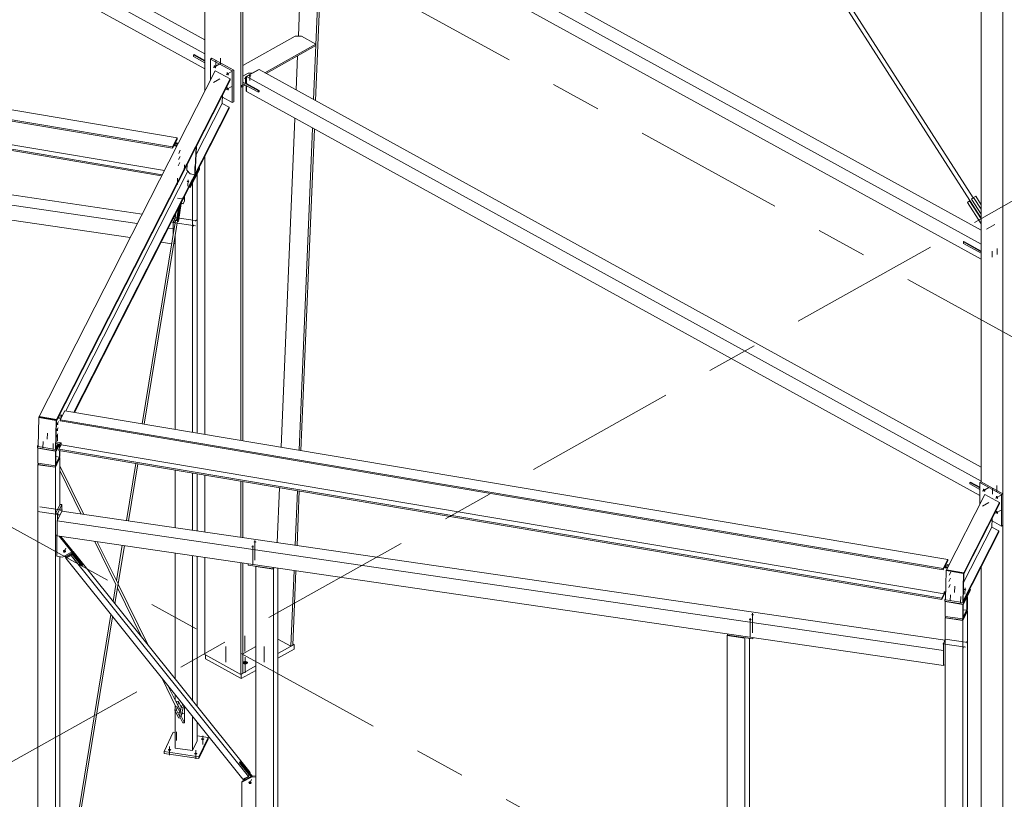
# Model space of a CAD drawing. Header units: millimetres. Extents: x -260 to 160, y -50 to 247.
# Tile 13 of 74: x -184 to -165, y 96 to 112. Entities that reach past the tile are written whole.
import ezdxf

# ---------------------------------------------------------------- set-up
doc = ezdxf.new("R2010")
doc.units = ezdxf.units.MM
for name, pattern in [('XKITLINE00', [0]), ('XKITLINE02', [4, 2, -2]), ('XKITLINE03', [6, 3, -1, 1, -1])]:
    doc.linetypes.add(name, pattern=pattern)
for name, color, linetype, lineweight in [('Element', 2, 'Continuous', 0), ('Spoina', 1, 'Continuous', 0), ('Śruba', 3, 'Continuous', 0)]:
    doc.layers.add(name, color=color, linetype=linetype, lineweight=lineweight)

msp = doc.modelspace()

# ---------------------------------------------------------------- hatches: boundary and pattern name
at = {"layer": 'Śruba'}
for points in [[(-180.22, 110.597), (-180.218, 110.591), (-180.217, 110.585), (-180.217, 110.58), (-180.217, 110.575), (-180.219, 110.571), (-180.221, 110.567), (-180.224, 110.565), (-180.228, 110.564), (-180.232, 110.564), (-180.236, 110.565), (-180.24, 110.567), (-180.245, 110.57), (-180.249, 110.574), (-180.253, 110.579), (-180.256, 110.584), (-180.259, 110.59), (-180.261, 110.595), (-180.262, 110.601), (-180.263, 110.606), (-180.262, 110.611), (-180.261, 110.616), (-180.258, 110.619), (-180.255, 110.621), (-180.252, 110.622), (-180.248, 110.623), (-180.244, 110.622), (-180.239, 110.62), (-180.235, 110.616), (-180.23, 110.612), (-180.227, 110.608), (-180.223, 110.602)], [(-179.967, 110.457), (-179.965, 110.451), (-179.964, 110.446), (-179.963, 110.44), (-179.964, 110.435), (-179.965, 110.431), (-179.967, 110.428), (-179.97, 110.425), (-179.974, 110.424), (-179.978, 110.424), (-179.982, 110.425), (-179.987, 110.427), (-179.991, 110.43), (-179.995, 110.434), (-179.999, 110.439), (-180.003, 110.444), (-180.005, 110.45), (-180.007, 110.456), (-180.009, 110.461), (-180.009, 110.467), (-180.008, 110.472), (-180.007, 110.476), (-180.005, 110.479), (-180.002, 110.482), (-179.998, 110.483), (-179.994, 110.483), (-179.99, 110.482), (-179.986, 110.48), (-179.981, 110.477), (-179.977, 110.473), (-179.973, 110.468), (-179.97, 110.463)], [(-179.64, 110.349), (-179.645, 110.35), (-179.649, 110.351), (-179.653, 110.353), (-179.656, 110.355), (-179.658, 110.357), (-179.66, 110.36), (-179.66, 110.363), (-179.66, 110.365), (-179.658, 110.368), (-179.656, 110.37), (-179.653, 110.372), (-179.649, 110.374), (-179.645, 110.375), (-179.64, 110.376), (-179.635, 110.376), (-179.63, 110.376), (-179.626, 110.375), (-179.621, 110.374), (-179.617, 110.372), (-179.614, 110.37), (-179.612, 110.368), (-179.611, 110.365), (-179.61, 110.363), (-179.611, 110.36), (-179.612, 110.357), (-179.614, 110.355), (-179.617, 110.353), (-179.621, 110.351), (-179.626, 110.35), (-179.63, 110.349), (-179.635, 110.349)], [(-179.55, 110.4), (-179.554, 110.4), (-179.559, 110.402), (-179.562, 110.403), (-179.565, 110.406), (-179.568, 110.408), (-179.569, 110.411), (-179.57, 110.413), (-179.569, 110.416), (-179.568, 110.419), (-179.565, 110.421), (-179.562, 110.423), (-179.559, 110.425), (-179.554, 110.426), (-179.55, 110.427), (-179.545, 110.427), (-179.54, 110.427), (-179.535, 110.426), (-179.531, 110.425), (-179.527, 110.423), (-179.524, 110.421), (-179.522, 110.419), (-179.52, 110.416), (-179.52, 110.413), (-179.52, 110.411), (-179.522, 110.408), (-179.524, 110.406), (-179.527, 110.403), (-179.531, 110.402), (-179.535, 110.4), (-179.54, 110.4), (-179.545, 110.399)], [(-179.967, 110.16), (-179.965, 110.154), (-179.964, 110.149), (-179.963, 110.143), (-179.964, 110.138), (-179.965, 110.134), (-179.967, 110.131), (-179.97, 110.128), (-179.974, 110.127), (-179.978, 110.127), (-179.982, 110.128), (-179.987, 110.13), (-179.991, 110.133), (-179.995, 110.137), (-179.999, 110.142), (-180.003, 110.147), (-180.005, 110.153), (-180.007, 110.159), (-180.009, 110.164), (-180.009, 110.17), (-180.008, 110.175), (-180.007, 110.179), (-180.005, 110.182), (-180.002, 110.185), (-179.998, 110.186), (-179.994, 110.186), (-179.99, 110.185), (-179.986, 110.183), (-179.981, 110.18), (-179.977, 110.176), (-179.973, 110.171), (-179.97, 110.166)], [(-180.776, 108.311), (-180.78, 108.311), (-180.785, 108.313), (-180.788, 108.315), (-180.791, 108.317), (-180.794, 108.319), (-180.795, 108.322), (-180.795, 108.324), (-180.795, 108.327), (-180.793, 108.329), (-180.791, 108.331), (-180.788, 108.333), (-180.784, 108.335), (-180.779, 108.336), (-180.775, 108.336), (-180.77, 108.336), (-180.765, 108.336), (-180.76, 108.335), (-180.756, 108.333), (-180.752, 108.332), (-180.749, 108.33), (-180.747, 108.327), (-180.746, 108.325), (-180.745, 108.322), (-180.746, 108.32), (-180.748, 108.317), (-180.75, 108.315), (-180.753, 108.313), (-180.757, 108.312), (-180.761, 108.311), (-180.766, 108.31), (-180.771, 108.31)], [(-180.878, 107.982), (-180.877, 107.987), (-180.876, 107.991), (-180.875, 107.995), (-180.874, 107.998), (-180.873, 108), (-180.871, 108.001), (-180.87, 108.001), (-180.869, 108.001), (-180.869, 107.999), (-180.868, 107.997), (-180.868, 107.994), (-180.867, 107.99), (-180.868, 107.985), (-180.868, 107.981), (-180.869, 107.976), (-180.869, 107.971), (-180.87, 107.967), (-180.872, 107.962), (-180.873, 107.959), (-180.874, 107.956), (-180.875, 107.954), (-180.876, 107.952), (-180.877, 107.952), (-180.878, 107.953), (-180.879, 107.954), (-180.88, 107.957), (-180.88, 107.96), (-180.88, 107.964), (-180.88, 107.968), (-180.88, 107.973), (-180.879, 107.977)], [(-180.618, 107.552), (-180.617, 107.557), (-180.616, 107.561), (-180.614, 107.564), (-180.613, 107.567), (-180.612, 107.569), (-180.611, 107.571), (-180.61, 107.571), (-180.609, 107.57), (-180.608, 107.569), (-180.607, 107.566), (-180.607, 107.563), (-180.607, 107.559), (-180.607, 107.555), (-180.607, 107.55), (-180.608, 107.546), (-180.609, 107.541), (-180.61, 107.536), (-180.611, 107.532), (-180.612, 107.528), (-180.613, 107.525), (-180.615, 107.523), (-180.616, 107.522), (-180.617, 107.522), (-180.618, 107.522), (-180.619, 107.524), (-180.619, 107.526), (-180.619, 107.529), (-180.62, 107.533), (-180.619, 107.538), (-180.619, 107.542), (-180.618, 107.547)], [(-180.663, 107.456), (-180.662, 107.461), (-180.661, 107.465), (-180.66, 107.468), (-180.659, 107.471), (-180.657, 107.474), (-180.656, 107.475), (-180.655, 107.475), (-180.654, 107.475), (-180.653, 107.473), (-180.653, 107.471), (-180.652, 107.467), (-180.652, 107.464), (-180.652, 107.459), (-180.653, 107.454), (-180.653, 107.45), (-180.654, 107.445), (-180.655, 107.44), (-180.656, 107.436), (-180.658, 107.432), (-180.659, 107.429), (-180.66, 107.427), (-180.661, 107.426), (-180.662, 107.426), (-180.663, 107.426), (-180.664, 107.428), (-180.665, 107.43), (-180.665, 107.433), (-180.665, 107.437), (-180.665, 107.442), (-180.665, 107.446), (-180.664, 107.451)], [(-183.345, 103.542), (-183.341, 103.538), (-183.338, 103.535), (-183.336, 103.531), (-183.335, 103.527), (-183.334, 103.522), (-183.335, 103.518), (-183.336, 103.514), (-183.338, 103.511), (-183.341, 103.508), (-183.345, 103.506), (-183.349, 103.505), (-183.354, 103.504), (-183.359, 103.504), (-183.363, 103.505), (-183.368, 103.507), (-183.372, 103.51), (-183.376, 103.513), (-183.379, 103.517), (-183.381, 103.521), (-183.382, 103.525), (-183.383, 103.529), (-183.382, 103.533), (-183.381, 103.537), (-183.378, 103.54), (-183.375, 103.543), (-183.372, 103.545), (-183.368, 103.547), (-183.363, 103.547), (-183.358, 103.547), (-183.354, 103.546), (-183.349, 103.544)], [(-183.355, 103.298), (-183.352, 103.295), (-183.349, 103.292), (-183.347, 103.288), (-183.345, 103.283), (-183.345, 103.279), (-183.345, 103.275), (-183.347, 103.271), (-183.349, 103.268), (-183.352, 103.265), (-183.356, 103.263), (-183.36, 103.261), (-183.364, 103.261), (-183.369, 103.261), (-183.374, 103.262), (-183.378, 103.264), (-183.383, 103.267), (-183.386, 103.27), (-183.389, 103.273), (-183.391, 103.277), (-183.393, 103.282), (-183.393, 103.286), (-183.393, 103.29), (-183.391, 103.294), (-183.389, 103.297), (-183.386, 103.3), (-183.382, 103.302), (-183.378, 103.304), (-183.374, 103.304), (-183.369, 103.304), (-183.364, 103.303), (-183.36, 103.301)], [(-183.35, 103.42), (-183.347, 103.417), (-183.344, 103.413), (-183.341, 103.409), (-183.34, 103.405), (-183.34, 103.401), (-183.34, 103.397), (-183.341, 103.393), (-183.344, 103.389), (-183.347, 103.387), (-183.35, 103.384), (-183.355, 103.383), (-183.359, 103.382), (-183.364, 103.383), (-183.369, 103.384), (-183.373, 103.386), (-183.377, 103.388), (-183.381, 103.391), (-183.384, 103.395), (-183.386, 103.399), (-183.387, 103.403), (-183.388, 103.407), (-183.387, 103.412), (-183.386, 103.415), (-183.384, 103.419), (-183.381, 103.422), (-183.377, 103.424), (-183.373, 103.425), (-183.368, 103.426), (-183.364, 103.425), (-183.359, 103.424), (-183.354, 103.423)], [(-165.002, 102.215), (-165, 102.209), (-164.999, 102.204), (-164.999, 102.198), (-164.999, 102.193), (-165.001, 102.189), (-165.003, 102.186), (-165.006, 102.183), (-165.009, 102.182), (-165.013, 102.182), (-165.018, 102.183), (-165.022, 102.185), (-165.027, 102.188), (-165.031, 102.192), (-165.035, 102.197), (-165.038, 102.202), (-165.041, 102.208), (-165.043, 102.214), (-165.044, 102.219), (-165.044, 102.225), (-165.044, 102.23), (-165.042, 102.234), (-165.04, 102.237), (-165.037, 102.239), (-165.034, 102.241), (-165.03, 102.241), (-165.025, 102.24), (-165.021, 102.238), (-165.016, 102.235), (-165.012, 102.231), (-165.008, 102.226), (-165.005, 102.221)], [(-164.749, 102.075), (-164.747, 102.07), (-164.745, 102.064), (-164.745, 102.058), (-164.746, 102.054), (-164.747, 102.049), (-164.749, 102.046), (-164.752, 102.044), (-164.756, 102.042), (-164.76, 102.042), (-164.764, 102.043), (-164.768, 102.045), (-164.773, 102.048), (-164.777, 102.052), (-164.781, 102.057), (-164.784, 102.062), (-164.787, 102.068), (-164.789, 102.074), (-164.79, 102.08), (-164.791, 102.085), (-164.79, 102.09), (-164.789, 102.094), (-164.786, 102.097), (-164.784, 102.1), (-164.78, 102.101), (-164.776, 102.101), (-164.772, 102.1), (-164.767, 102.098), (-164.763, 102.095), (-164.759, 102.091), (-164.755, 102.086), (-164.751, 102.081)], [(-183.339, 101.734), (-183.338, 101.739), (-183.336, 101.743), (-183.335, 101.747), (-183.334, 101.75), (-183.333, 101.752), (-183.332, 101.753), (-183.331, 101.753), (-183.33, 101.753), (-183.329, 101.751), (-183.328, 101.749), (-183.328, 101.746), (-183.328, 101.742), (-183.328, 101.738), (-183.328, 101.733), (-183.329, 101.728), (-183.33, 101.723), (-183.331, 101.719), (-183.332, 101.714), (-183.333, 101.711), (-183.334, 101.708), (-183.335, 101.706), (-183.337, 101.704), (-183.338, 101.704), (-183.339, 101.705), (-183.339, 101.706), (-183.34, 101.709), (-183.34, 101.712), (-183.34, 101.716), (-183.34, 101.72), (-183.34, 101.725), (-183.339, 101.73)], [(-183.293, 101.83), (-183.292, 101.835), (-183.291, 101.839), (-183.29, 101.843), (-183.289, 101.846), (-183.287, 101.848), (-183.286, 101.849), (-183.285, 101.849), (-183.284, 101.849), (-183.283, 101.847), (-183.283, 101.845), (-183.282, 101.842), (-183.282, 101.838), (-183.282, 101.833), (-183.283, 101.829), (-183.283, 101.824), (-183.284, 101.819), (-183.285, 101.815), (-183.286, 101.81), (-183.288, 101.807), (-183.289, 101.804), (-183.29, 101.802), (-183.291, 101.8), (-183.292, 101.8), (-183.293, 101.801), (-183.294, 101.802), (-183.295, 101.805), (-183.295, 101.808), (-183.295, 101.812), (-183.295, 101.816), (-183.295, 101.821), (-183.294, 101.825)], [(-164.749, 101.778), (-164.747, 101.773), (-164.745, 101.767), (-164.745, 101.761), (-164.746, 101.757), (-164.747, 101.752), (-164.749, 101.749), (-164.752, 101.747), (-164.756, 101.745), (-164.76, 101.745), (-164.764, 101.746), (-164.768, 101.748), (-164.773, 101.751), (-164.777, 101.755), (-164.781, 101.76), (-164.784, 101.765), (-164.787, 101.771), (-164.789, 101.777), (-164.79, 101.783), (-164.791, 101.788), (-164.79, 101.793), (-164.789, 101.797), (-164.786, 101.8), (-164.784, 101.803), (-164.78, 101.804), (-164.776, 101.804), (-164.772, 101.803), (-164.767, 101.801), (-164.763, 101.798), (-164.759, 101.794), (-164.755, 101.789), (-164.751, 101.784)], [(-179.496, 101.079), (-179.501, 101.08), (-179.505, 101.081), (-179.509, 101.083), (-179.512, 101.085), (-179.514, 101.087), (-179.516, 101.09), (-179.516, 101.092), (-179.516, 101.095), (-179.514, 101.098), (-179.512, 101.1), (-179.509, 101.102), (-179.505, 101.104), (-179.501, 101.105), (-179.496, 101.106), (-179.491, 101.106), (-179.486, 101.106), (-179.482, 101.105), (-179.477, 101.104), (-179.474, 101.102), (-179.47, 101.1), (-179.468, 101.098), (-179.467, 101.095), (-179.466, 101.092), (-179.467, 101.09), (-179.468, 101.087), (-179.47, 101.085), (-179.474, 101.083), (-179.477, 101.081), (-179.482, 101.08), (-179.486, 101.079), (-179.491, 101.079)], [(-179.451, 101.175), (-179.455, 101.176), (-179.46, 101.177), (-179.463, 101.179), (-179.467, 101.181), (-179.469, 101.183), (-179.47, 101.186), (-179.471, 101.188), (-179.47, 101.191), (-179.469, 101.194), (-179.467, 101.196), (-179.463, 101.198), (-179.46, 101.2), (-179.455, 101.201), (-179.451, 101.202), (-179.446, 101.202), (-179.441, 101.202), (-179.436, 101.201), (-179.432, 101.2), (-179.428, 101.198), (-179.425, 101.196), (-179.423, 101.194), (-179.421, 101.191), (-179.421, 101.188), (-179.421, 101.186), (-179.423, 101.183), (-179.425, 101.181), (-179.428, 101.179), (-179.432, 101.177), (-179.436, 101.176), (-179.441, 101.175), (-179.446, 101.174)], [(-183.198, 101.027), (-183.193, 101.023), (-183.189, 101.019), (-183.186, 101.014), (-183.184, 101.008), (-183.184, 101.003), (-183.184, 100.998), (-183.186, 100.993), (-183.188, 100.989), (-183.192, 100.985), (-183.197, 100.982), (-183.202, 100.981), (-183.208, 100.98), (-183.214, 100.98), (-183.22, 100.981), (-183.226, 100.983), (-183.231, 100.987), (-183.236, 100.991), (-183.24, 100.995), (-183.243, 101), (-183.245, 101.005), (-183.246, 101.011), (-183.245, 101.016), (-183.244, 101.021), (-183.241, 101.025), (-183.237, 101.028), (-183.233, 101.031), (-183.227, 101.033), (-183.222, 101.034), (-183.216, 101.034), (-183.209, 101.032), (-183.204, 101.03)], [(-165.407, 100.233), (-165.411, 100.234), (-165.415, 100.235), (-165.419, 100.237), (-165.422, 100.239), (-165.424, 100.242), (-165.426, 100.244), (-165.426, 100.247), (-165.425, 100.249), (-165.424, 100.252), (-165.422, 100.254), (-165.418, 100.256), (-165.415, 100.257), (-165.41, 100.258), (-165.405, 100.259), (-165.401, 100.259), (-165.396, 100.258), (-165.391, 100.257), (-165.387, 100.256), (-165.383, 100.254), (-165.38, 100.252), (-165.378, 100.25), (-165.376, 100.247), (-165.376, 100.245), (-165.377, 100.242), (-165.378, 100.24), (-165.381, 100.237), (-165.384, 100.236), (-165.388, 100.234), (-165.392, 100.233), (-165.397, 100.233), (-165.402, 100.233)], [(-169.607, 99.735), (-169.612, 99.736), (-169.616, 99.737), (-169.62, 99.739), (-169.623, 99.741), (-169.626, 99.743), (-169.627, 99.746), (-169.628, 99.749), (-169.627, 99.751), (-169.626, 99.754), (-169.623, 99.756), (-169.62, 99.759), (-169.616, 99.76), (-169.612, 99.762), (-169.607, 99.762), (-169.603, 99.763), (-169.598, 99.762), (-169.593, 99.762), (-169.589, 99.76), (-169.585, 99.759), (-169.582, 99.756), (-169.579, 99.754), (-169.578, 99.751), (-169.578, 99.749), (-169.578, 99.746), (-169.579, 99.743), (-169.582, 99.741), (-169.585, 99.739), (-169.589, 99.737), (-169.593, 99.736), (-169.598, 99.735), (-169.603, 99.735)], [(-169.653, 99.639), (-169.658, 99.64), (-169.662, 99.641), (-169.666, 99.643), (-169.669, 99.645), (-169.671, 99.647), (-169.673, 99.65), (-169.673, 99.653), (-169.673, 99.655), (-169.671, 99.658), (-169.669, 99.66), (-169.666, 99.663), (-169.662, 99.664), (-169.658, 99.666), (-169.653, 99.666), (-169.648, 99.667), (-169.643, 99.666), (-169.638, 99.666), (-169.634, 99.664), (-169.63, 99.663), (-169.627, 99.66), (-169.625, 99.658), (-169.623, 99.655), (-169.623, 99.653), (-169.623, 99.65), (-169.625, 99.647), (-169.627, 99.645), (-169.63, 99.643), (-169.634, 99.641), (-169.638, 99.64), (-169.643, 99.639), (-169.648, 99.639)], [(-165.381, 99.21), (-165.38, 99.215), (-165.379, 99.219), (-165.377, 99.223), (-165.376, 99.226), (-165.375, 99.228), (-165.374, 99.229), (-165.373, 99.23), (-165.372, 99.229), (-165.371, 99.227), (-165.37, 99.225), (-165.37, 99.222), (-165.37, 99.218), (-165.37, 99.214), (-165.37, 99.209), (-165.371, 99.204), (-165.372, 99.199), (-165.373, 99.195), (-165.374, 99.19), (-165.375, 99.187), (-165.376, 99.184), (-165.378, 99.182), (-165.379, 99.18), (-165.38, 99.18), (-165.381, 99.181), (-165.382, 99.182), (-165.382, 99.185), (-165.382, 99.188), (-165.383, 99.192), (-165.382, 99.196), (-165.382, 99.201), (-165.381, 99.206)], [(-165.426, 99.114), (-165.425, 99.119), (-165.424, 99.123), (-165.423, 99.127), (-165.422, 99.13), (-165.42, 99.132), (-165.419, 99.133), (-165.418, 99.134), (-165.417, 99.133), (-165.416, 99.131), (-165.416, 99.129), (-165.415, 99.126), (-165.415, 99.122), (-165.415, 99.118), (-165.416, 99.113), (-165.416, 99.108), (-165.417, 99.103), (-165.418, 99.099), (-165.419, 99.094), (-165.421, 99.091), (-165.422, 99.088), (-165.423, 99.086), (-165.424, 99.084), (-165.425, 99.084), (-165.426, 99.085), (-165.427, 99.086), (-165.428, 99.089), (-165.428, 99.092), (-165.428, 99.096), (-165.428, 99.1), (-165.427, 99.105), (-165.427, 99.11)], [(-179.652, 98.769), (-179.663, 98.77), (-179.673, 98.773), (-179.681, 98.777), (-179.689, 98.782), (-179.694, 98.788), (-179.697, 98.794), (-179.698, 98.8), (-179.697, 98.806), (-179.694, 98.812), (-179.689, 98.817), (-179.681, 98.822), (-179.673, 98.826), (-179.663, 98.829), (-179.652, 98.831), (-179.641, 98.831), (-179.63, 98.831), (-179.619, 98.829), (-179.609, 98.826), (-179.601, 98.822), (-179.594, 98.817), (-179.588, 98.812), (-179.585, 98.806), (-179.584, 98.8), (-179.585, 98.794), (-179.588, 98.788), (-179.594, 98.782), (-179.601, 98.777), (-179.609, 98.773), (-179.619, 98.77), (-179.63, 98.769), (-179.641, 98.768)], [(-180.878, 97.803), (-180.877, 97.807), (-180.876, 97.812), (-180.875, 97.815), (-180.874, 97.818), (-180.872, 97.82), (-180.871, 97.822), (-180.87, 97.822), (-180.869, 97.821), (-180.868, 97.82), (-180.868, 97.817), (-180.868, 97.814), (-180.867, 97.81), (-180.868, 97.806), (-180.868, 97.801), (-180.869, 97.796), (-180.869, 97.792), (-180.87, 97.787), (-180.871, 97.783), (-180.873, 97.779), (-180.874, 97.776), (-180.875, 97.774), (-180.876, 97.773), (-180.877, 97.772), (-180.878, 97.773), (-180.879, 97.775), (-180.88, 97.777), (-180.88, 97.78), (-180.88, 97.784), (-180.88, 97.788), (-180.88, 97.793), (-180.879, 97.798)], [(-180.488, 97.27), (-180.494, 97.271), (-180.499, 97.272), (-180.504, 97.275), (-180.508, 97.277), (-180.511, 97.28), (-180.513, 97.284), (-180.513, 97.287), (-180.513, 97.291), (-180.511, 97.294), (-180.508, 97.297), (-180.504, 97.3), (-180.499, 97.302), (-180.494, 97.304), (-180.488, 97.305), (-180.481, 97.305), (-180.475, 97.305), (-180.469, 97.304), (-180.463, 97.302), (-180.459, 97.3), (-180.455, 97.297), (-180.452, 97.294), (-180.45, 97.291), (-180.449, 97.287), (-180.45, 97.284), (-180.452, 97.28), (-180.455, 97.277), (-180.459, 97.275), (-180.463, 97.272), (-180.469, 97.271), (-180.475, 97.27), (-180.481, 97.269)], [(-181.142, 97.058), (-181.148, 97.059), (-181.154, 97.06), (-181.158, 97.062), (-181.162, 97.065), (-181.165, 97.068), (-181.167, 97.072), (-181.168, 97.075), (-181.167, 97.079), (-181.165, 97.082), (-181.162, 97.085), (-181.158, 97.088), (-181.154, 97.09), (-181.148, 97.092), (-181.142, 97.093), (-181.136, 97.093), (-181.129, 97.093), (-181.123, 97.092), (-181.118, 97.09), (-181.113, 97.088), (-181.109, 97.085), (-181.106, 97.082), (-181.104, 97.079), (-181.104, 97.075), (-181.104, 97.072), (-181.106, 97.068), (-181.109, 97.065), (-181.113, 97.062), (-181.118, 97.06), (-181.123, 97.059), (-181.129, 97.058), (-181.136, 97.057)], [(-180.624, 96.982), (-180.63, 96.983), (-180.635, 96.984), (-180.64, 96.987), (-180.644, 96.989), (-180.647, 96.992), (-180.649, 96.996), (-180.65, 96.999), (-180.649, 97.003), (-180.647, 97.006), (-180.644, 97.009), (-180.64, 97.012), (-180.635, 97.014), (-180.63, 97.016), (-180.624, 97.017), (-180.618, 97.017), (-180.611, 97.017), (-180.605, 97.016), (-180.6, 97.014), (-180.595, 97.012), (-180.591, 97.009), (-180.588, 97.006), (-180.586, 97.003), (-180.585, 96.999), (-180.586, 96.996), (-180.588, 96.992), (-180.591, 96.989), (-180.595, 96.987), (-180.6, 96.984), (-180.605, 96.983), (-180.611, 96.982), (-180.618, 96.981)], [(-179.528, 96.446), (-179.523, 96.443), (-179.519, 96.438), (-179.516, 96.433), (-179.514, 96.428), (-179.513, 96.422), (-179.514, 96.417), (-179.515, 96.412), (-179.518, 96.408), (-179.522, 96.405), (-179.526, 96.402), (-179.531, 96.4), (-179.537, 96.399), (-179.543, 96.399), (-179.549, 96.401), (-179.555, 96.403), (-179.561, 96.406), (-179.566, 96.41), (-179.57, 96.414), (-179.573, 96.419), (-179.574, 96.425), (-179.575, 96.43), (-179.575, 96.435), (-179.573, 96.44), (-179.57, 96.444), (-179.567, 96.448), (-179.562, 96.451), (-179.557, 96.453), (-179.551, 96.453), (-179.545, 96.453), (-179.539, 96.452), (-179.533, 96.45)]]:
    msp.add_hatch(color=256, dxfattribs=at).paths.add_polyline_path(points, flags=17)

# ---------------------------------------------------------------- linework, layer by layer
at = {"layer": 'Element', "linetype": 'XKITLINE00', "lineweight": 0}
for p, q in [((-165.08, 107.594), (-179.687, 130.4)), ((-165.238, 107.999), (-179.418, 130.138)), ((-180.438, 110.111), (-180.438, 128.981)), ((-179.728, 103.199), (-179.728, 128.59)), ((-179.687, 103.192), (-179.687, 128.613)), ((-165.08, 102.381), (-165.08, 122.677)), ((-164.649, 122.439), (-164.649, 90.234)), ((-194.977, 118.856), (-180.438, 110.849)), ((-194.726, 118.997), (-180.438, 111.128)), ((-194.977, 118.559), (-180.438, 110.552)), ((-165.08, 107.358), (-179.365, 115.226)), ((-179.617, 115.085), (-165.08, 107.079)), ((-165.08, 106.782), (-179.617, 114.788)), ((-178.588, 111.198), (-178.465, 114.153)), ((-178.287, 109.944), (-178.12, 113.963)), ((-178.249, 109.923), (-178.082, 113.942)), ((-180.984, 109.186), (-198.446, 112.131)), ((-181.076, 108.981), (-198.538, 111.925)), ((-181.075, 109.007), (-198.537, 111.951)), ((-181.237, 108.542), (-198.519, 111.456)), ((-181.293, 108.433), (-198.563, 111.345)), ((-198.562, 111.371), (-181.28, 108.457)), ((-179.687, 110.616), (-178.65, 111.198)), ((-179.254, 110.476), (-178.243, 111.043)), ((-178.65, 111.198), (-178.524, 111.198)), ((-178.524, 111.198), (-178.243, 111.043)), ((-178.243, 111.013), (-178.243, 111.043)), ((-180.664, 110.826), (-180.652, 110.833)), ((-180.652, 110.833), (-180.438, 110.715)), ((-179.227, 110.461), (-178.243, 111.013)), ((-180.664, 110.796), (-180.664, 110.826)), ((-180.664, 110.826), (-180.438, 110.701)), ((-180.438, 110.672), (-180.664, 110.796)), ((-180.298, 110.763), (-180.329, 110.746)), ((-180.329, 110.746), (-179.897, 110.509)), ((-180.329, 110.326), (-180.329, 110.746)), ((-179.867, 110.525), (-180.298, 110.763)), ((-178.632, 110.134), (-178.604, 110.811)), ((-180.232, 110.515), (-183.718, 103.671)), ((-179.939, 110.354), (-180.232, 110.515)), ((-179.867, 110.525), (-179.897, 110.509)), ((-179.897, 110.509), (-179.897, 109.884)), ((-179.867, 109.901), (-179.867, 110.525)), ((-179.687, 110.404), (-179.578, 110.465)), ((-179.622, 110.399), (-179.38, 110.534)), ((-179.617, 110.397), (-179.365, 110.538)), ((-179.578, 110.465), (-179.504, 110.465)), ((-179.38, 110.534), (-179.376, 110.532)), ((-179.365, 110.538), (-165.08, 102.67)), ((-183.374, 103.587), (-179.94, 110.329)), ((-179.939, 110.354), (-183.373, 103.612)), ((-179.94, 110.329), (-179.939, 110.354)), ((-179.71, 110.22), (-179.665, 110.246)), ((-179.687, 110.288), (-179.376, 110.116)), ((-179.376, 110.087), (-179.687, 110.258)), ((-179.622, 110.399), (-179.622, 110.271)), ((-179.622, 110.399), (-179.617, 110.396)), ((-179.622, 110.271), (-179.617, 110.269)), ((-179.617, 110.263), (-179.617, 110.397)), ((-165.08, 102.391), (-179.617, 110.397)), ((-179.363, 110.123), (-179.617, 110.263)), ((-198.503, 110.14), (-181.677, 107.679)), ((-179.71, 110.191), (-179.638, 110.231)), ((-179.71, 110.191), (-179.71, 110.22)), ((-179.622, 110.222), (-179.622, 110.114)), ((-179.622, 110.114), (-179.617, 110.111)), ((-179.617, 110.1), (-179.617, 110.219)), ((-179.617, 110.1), (-165.11, 102.11)), ((-179.376, 110.116), (-179.363, 110.123)), ((-179.376, 110.087), (-179.376, 110.116)), ((-179.363, 110.094), (-179.376, 110.087)), ((-179.363, 110.094), (-179.363, 110.123)), ((-198.594, 109.948), (-181.774, 107.488)), ((-180.613, 108.846), (-180.092, 109.868)), ((-180.088, 110.038), (-180.092, 109.868)), ((-180.092, 109.868), (-179.954, 109.792)), ((-180.089, 109.99), (-179.897, 109.884)), ((-179.897, 109.884), (-179.867, 109.901)), ((-183.028, 103.756), (-179.954, 109.792)), ((-183.017, 103.754), (-179.955, 109.767)), ((-179.955, 109.767), (-179.954, 109.792)), ((-198.594, 109.651), (-181.915, 107.212)), ((-178.926, 103.064), (-178.655, 109.57)), ((-178.575, 103.005), (-178.31, 109.38)), ((-178.536, 102.998), (-178.272, 109.359)), ((-180.984, 109.186), (-181.075, 109.007)), ((-181.028, 109.076), (-180.985, 109.161)), ((-181.004, 109.071), (-180.995, 109.089)), ((-180.995, 109.089), (-180.962, 109.083)), ((-180.985, 109.161), (-180.984, 109.186)), ((-181.033, 109.066), (-181.076, 108.981)), ((-181.076, 108.981), (-181.075, 109.007)), ((-181.035, 109.025), (-181.033, 109.066)), ((-181.035, 109.025), (-181.03, 109.035)), ((-181.035, 109.025), (-180.995, 109.018)), ((-181.03, 109.035), (-181.028, 109.076)), ((-180.99, 109.028), (-181.03, 109.035)), ((-181.004, 109.071), (-181.006, 109.031)), ((-180.971, 109.065), (-181.004, 109.071)), ((-180.611, 109.007), (-180.634, 108.457)), ((-180.606, 109.018), (-180.629, 108.468)), ((-180.613, 109.007), (-180.611, 109.007)), ((-180.611, 109.007), (-180.606, 109.018)), ((-180.608, 109.018), (-180.606, 109.018)), ((-180.438, 103.319), (-180.438, 108.819)), ((-183.191, 103.783), (-180.776, 108.525)), ((-180.795, 108.545), (-180.79, 108.661)), ((-180.728, 108.473), (-180.795, 108.545)), ((-180.727, 108.205), (-180.545, 108.561)), ((-180.725, 108.241), (-180.543, 108.598)), ((-180.543, 108.598), (-180.55, 108.599)), ((-180.545, 108.561), (-180.543, 108.598)), ((-180.634, 108.457), (-180.728, 108.473)), ((-180.681, 108.294), (-180.59, 108.472)), ((-180.634, 108.457), (-180.629, 108.468)), ((-180.59, 108.472), (-180.59, 108.472)), ((-180.59, 103.345), (-180.59, 108.472)), ((-180.749, 108.208), (-180.727, 108.205)), ((-180.732, 108.242), (-180.725, 108.241)), ((-180.727, 108.205), (-180.725, 108.241)), ((-180.681, 108.294), (-180.681, 108.294)), ((-180.681, 103.36), (-180.681, 108.294)), ((-180.87, 107.879), (-180.841, 107.939)), ((-180.841, 107.939), (-180.841, 108.027)), ((-165.351, 107.908), (-165.31, 107.942)), ((-165.08, 107.485), (-165.351, 107.908)), ((-165.31, 107.942), (-165.305, 107.945)), ((-165.31, 107.942), (-165.08, 107.583)), ((-165.27, 107.974), (-165.229, 108.007)), ((-165.08, 107.677), (-165.27, 107.974)), ((-165.188, 108.03), (-165.229, 108.007)), ((-165.229, 108.007), (-165.08, 107.775)), ((-165.08, 107.861), (-165.188, 108.03)), ((-181.636, 103.521), (-180.925, 107.858)), ((-180.959, 107.796), (-180.999, 107.553)), ((-180.936, 107.84), (-180.985, 107.545)), ((-180.924, 107.856), (-180.976, 107.54)), ((-180.905, 107.884), (-180.962, 107.532)), ((-180.927, 107.859), (-180.925, 107.858)), ((-180.925, 107.857), (-180.924, 107.856)), ((-180.925, 107.857), (-180.924, 107.856)), ((-180.912, 107.888), (-180.905, 107.884)), ((-180.906, 107.899), (-180.87, 107.879)), ((-180.905, 107.884), (-180.87, 107.879)), ((-181.677, 103.528), (-181.018, 107.55)), ((-181.064, 107.589), (-181.033, 107.585)), ((-181.063, 107.522), (-181.027, 107.598)), ((-181.063, 107.276), (-181.063, 107.522)), ((-181.063, 107.522), (-181.028, 107.517)), ((-181.011, 107.694), (-181.033, 107.558)), ((-181.033, 107.558), (-180.999, 107.553)), ((-181.033, 107.558), (-181.019, 107.55)), ((-181.028, 107.517), (-181.027, 107.521)), ((-181.027, 107.598), (-181.027, 107.663)), ((-181.027, 107.498), (-181.027, 107.554)), ((-180.985, 107.545), (-181.019, 107.55)), ((-180.999, 107.553), (-180.985, 107.545)), ((-180.962, 107.532), (-180.978, 107.535)), ((-180.976, 107.54), (-180.977, 107.54)), ((-180.962, 107.532), (-180.976, 107.54)), ((-181.161, 107.398), (-181.065, 107.384)), ((-181.065, 107.384), (-181.063, 107.388)), ((-181.065, 107.265), (-181.065, 107.384)), ((-181.028, 107.487), (-181.028, 107.517)), ((-181.028, 107.092), (-181.028, 107.228)), ((-181.027, 103.418), (-181.027, 107.239)), ((-165.433, 107.126), (-165.421, 107.133)), ((-165.421, 107.133), (-165.08, 106.945)), ((-181.302, 107.122), (-181.093, 107.091)), ((-181.05, 107.095), (-181.028, 107.092)), ((-181.028, 107.092), (-181.027, 107.096)), ((-165.433, 107.096), (-165.433, 107.126)), ((-165.433, 107.126), (-165.08, 106.931)), ((-165.08, 106.901), (-165.433, 107.096)), ((-183.725, 103.653), (-183.738, 103.077)), ((-183.719, 103.664), (-183.725, 103.653)), ((-183.725, 103.653), (-183.38, 103.595)), ((-183.719, 103.664), (-183.374, 103.607)), ((-183.718, 103.664), (-183.718, 103.671)), ((-183.718, 103.671), (-183.373, 103.612)), ((-183.347, 103.64), (-183.288, 103.63)), ((-183.342, 103.65), (-183.283, 103.64)), ((-183.322, 103.688), (-183.277, 103.68)), ((-183.313, 103.706), (-183.268, 103.698)), ((-183.3, 103.608), (-183.209, 103.786)), ((-183.278, 103.651), (-183.277, 103.68)), ((-183.268, 103.698), (-183.277, 103.68)), ((-183.269, 103.669), (-183.268, 103.698)), ((-165.741, 100.839), (-183.209, 103.786)), ((-183.393, 103.02), (-183.38, 103.595)), ((-183.374, 103.607), (-183.387, 103.031)), ((-183.38, 103.595), (-183.374, 103.607)), ((-183.374, 103.587), (-183.375, 103.587)), ((-183.373, 103.612), (-183.374, 103.587)), ((-183.301, 103.583), (-183.3, 103.608)), ((-165.833, 100.636), (-183.301, 103.583)), ((-165.832, 100.661), (-183.3, 103.608)), ((-183.751, 103.051), (-183.75, 103.082)), ((-183.751, 103.051), (-183.378, 102.988)), ((-183.75, 103.082), (-183.737, 103.106)), ((-183.75, 103.082), (-183.738, 103.08)), ((-183.737, 103.049), (-183.74, 103.044)), ((-183.74, 103.044), (-183.395, 102.985)), ((-183.74, 102.746), (-183.74, 103.044)), ((-183.738, 103.077), (-183.393, 103.02)), ((-183.389, 103.025), (-183.335, 103.131)), ((-183.387, 103.052), (-183.346, 103.133)), ((-183.385, 103.14), (-183.301, 103.126)), ((-183.28, 103.152), (-183.384, 103.169)), ((-183.378, 102.988), (-183.308, 103.127)), ((-183.377, 103.019), (-183.321, 103.129)), ((-183.325, 103.026), (-183.282, 103.11)), ((-183.313, 103.05), (-183.313, 103.117)), ((-183.304, 103.068), (-183.304, 103.126)), ((-183.301, 103.126), (-183.3, 103.155)), ((-183.301, 103.126), (-183.292, 103.143)), ((-183.292, 103.143), (-183.291, 103.154)), ((-183.282, 103.11), (-183.28, 103.152)), ((-165.815, 100.163), (-183.282, 103.11)), ((-183.4, 102.671), (-183.312, 102.855)), ((-183.392, 102.991), (-183.395, 102.985)), ((-183.395, 102.985), (-183.395, 102.696)), ((-183.304, 102.858), (-183.395, 102.666)), ((-183.393, 103.02), (-183.387, 103.031)), ((-183.392, 103.021), (-183.377, 103.019)), ((-183.389, 103.025), (-183.39, 103.025)), ((-183.388, 103.029), (-183.389, 103.025)), ((-183.386, 102.715), (-183.386, 102.989)), ((-183.386, 102.879), (-183.313, 102.868)), ((-183.386, 102.73), (-183.32, 102.869)), ((-183.378, 102.988), (-183.377, 103.019)), ((-183.326, 103), (-183.325, 103.026)), ((-165.859, 100.053), (-183.326, 103)), ((-165.857, 100.079), (-183.325, 103.026)), ((-183.313, 102.868), (-183.313, 102.998)), ((-183.313, 102.868), (-183.304, 102.887)), ((-183.312, 102.855), (-183.312, 102.869)), ((-183.312, 102.859), (-183.304, 102.858)), ((-183.304, 102.887), (-183.304, 102.996)), ((-183.304, 101.93), (-183.304, 102.858)), ((-183.74, 102.746), (-183.395, 102.696)), ((-183.731, 102.735), (-183.74, 102.716)), ((-183.74, 102.716), (-183.395, 102.666)), ((-183.74, 91.394), (-183.74, 102.716)), ((-183.731, 102.745), (-183.731, 102.719)), ((-183.731, 102.719), (-183.4, 102.671)), ((-183.4, 102.671), (-183.4, 102.696)), ((-183.395, 102.696), (-183.386, 102.715)), ((-183.395, 102.666), (-183.395, 91.344)), ((-182.832, 101.735), (-183.304, 102.696)), ((-181.991, 101.612), (-181.806, 102.744)), ((-181.95, 101.606), (-181.765, 102.737)), ((-182.883, 101.742), (-183.304, 102.6)), ((-181.027, 101.471), (-181.027, 102.612)), ((-180.681, 101.42), (-180.681, 102.554)), ((-180.59, 101.407), (-180.59, 102.539)), ((-180.438, 101.385), (-180.438, 102.513)), ((-179.728, 101.281), (-179.728, 102.393)), ((-179.687, 101.275), (-179.687, 102.386)), ((-179.004, 101.175), (-178.959, 102.263)), ((-165.304, 102.366), (-165.291, 102.373)), ((-165.304, 102.337), (-165.304, 102.366)), ((-165.304, 102.366), (-165.11, 102.26)), ((-165.11, 102.23), (-165.304, 102.337)), ((-165.291, 102.373), (-165.11, 102.274)), ((-165.08, 102.381), (-165.11, 102.364)), ((-165.11, 102.364), (-164.679, 102.127)), ((-165.11, 101.931), (-165.11, 102.364)), ((-164.649, 102.144), (-165.08, 102.381)), ((-178.653, 101.124), (-178.608, 102.204)), ((-178.614, 101.118), (-178.569, 102.198)), ((-165.009, 102.13), (-165.768, 100.64)), ((-164.716, 101.969), (-165.009, 102.13)), ((-164.649, 102.144), (-164.679, 102.127)), ((-164.679, 102.127), (-164.679, 101.502)), ((-164.649, 101.519), (-164.649, 102.144)), ((-183.302, 101.933), (-183.39, 101.749)), ((-183.268, 101.928), (-183.355, 101.744)), ((-183.268, 101.928), (-183.302, 101.933)), ((-183.268, 101.795), (-183.268, 101.928)), ((-164.716, 101.969), (-165.423, 100.581)), ((-165.423, 100.556), (-164.717, 101.944)), ((-164.717, 101.944), (-164.716, 101.969)), ((-183.39, 101.324), (-183.39, 101.749)), ((-183.39, 101.749), (-183.355, 101.744)), ((-183.357, 101.607), (-183.266, 101.798)), ((-183.355, 101.744), (-183.355, 101.61)), ((-183.266, 101.798), (-165.796, 99.243)), ((-165.828, 99.043), (-183.357, 101.607)), ((-183.357, 101.607), (-183.357, 101.31)), ((-165.428, 100.385), (-164.869, 101.484)), ((-164.864, 101.654), (-164.869, 101.484)), ((-164.869, 101.484), (-164.731, 101.408)), ((-164.866, 101.605), (-164.679, 101.502)), ((-164.679, 101.502), (-164.649, 101.519)), ((-183.39, 101.324), (-183.357, 101.32)), ((-183.363, 100.906), (-183.363, 101.321)), ((-183.357, 101.31), (-165.828, 98.746)), ((-183.066, 100.991), (-183.317, 101.304)), ((-183.057, 101.01), (-183.289, 101.3)), ((-165.438, 99.994), (-164.731, 101.383)), ((-164.731, 101.408), (-165.437, 100.021)), ((-164.731, 101.383), (-164.731, 101.408)), ((-182.196, 100.345), (-182.617, 101.201)), ((-182.162, 100.371), (-182.566, 101.194)), ((-182.219, 99.967), (-182.03, 101.116)), ((-182.187, 100.421), (-182.072, 101.122)), ((-183.363, 100.906), (-183.257, 100.891)), ((-183.304, 92.506), (-183.304, 100.897)), ((-183.257, 100.891), (-183.066, 100.991)), ((-183.19, 100.886), (-183.212, 100.914)), ((-183.192, 100.883), (-183.094, 100.934)), ((-183.18, 100.907), (-183.192, 100.883)), ((-183.082, 100.922), (-183.191, 100.865)), ((-183.183, 100.872), (-183.085, 100.923)), ((-183.082, 100.959), (-183.18, 100.907)), ((-183.082, 100.959), (-183.094, 100.934)), ((-183.094, 100.934), (-183.085, 100.923)), ((-183.085, 100.923), (-183.074, 100.948)), ((-183.074, 100.948), (-183.082, 100.959)), ((-183.082, 100.922), (-183.068, 100.951)), ((-179.577, 96.549), (-183.082, 100.922)), ((-182.863, 100.72), (-183.076, 100.985)), ((-183.074, 100.948), (-183.068, 100.951)), ((-183.068, 100.951), (-182.877, 100.713)), ((-183.066, 100.991), (-183.057, 101.01)), ((-182.854, 100.739), (-183.062, 100.999)), ((-183.061, 101.002), (-183.053, 100.992)), ((-183.054, 100.994), (-183.045, 100.999)), ((-183.053, 100.992), (-183.054, 100.989)), ((-183.052, 100.986), (-183.045, 100.999)), ((-179.541, 96.625), (-183.045, 100.999)), ((-181.027, 98.48), (-181.027, 100.969)), ((-180.681, 98.049), (-180.681, 100.918)), ((-180.59, 97.935), (-180.59, 100.905)), ((-183.183, 100.872), (-183.192, 100.883)), ((-183.191, 100.865), (-183.186, 100.875)), ((-179.686, 96.492), (-183.191, 100.865)), ((-182.877, 100.713), (-182.863, 100.72)), ((-182.863, 100.72), (-182.854, 100.739)), ((-180.438, 98.959), (-180.438, 100.883)), ((-179.728, 98.568), (-179.728, 100.779)), ((-179.687, 98.591), (-179.687, 100.773)), ((-179.581, 100.757), (-179.581, 100.729)), ((-179.581, 100.729), (-179.087, 100.657)), ((-179.426, 100.706), (-179.428, 100.702)), ((-179.428, 100.702), (-179.082, 100.652)), ((-179.428, 91.262), (-179.428, 100.702)), ((-165.79, 100.72), (-165.833, 100.636)), ((-165.741, 100.839), (-165.832, 100.661)), ((-165.792, 100.678), (-165.79, 100.72)), ((-165.787, 100.688), (-165.785, 100.73)), ((-165.785, 100.73), (-165.742, 100.814)), ((-165.763, 100.684), (-165.761, 100.724)), ((-165.761, 100.724), (-165.752, 100.742)), ((-165.761, 100.724), (-165.728, 100.719)), ((-165.752, 100.742), (-165.719, 100.736)), ((-165.742, 100.814), (-165.741, 100.839)), ((-179.087, 100.657), (-179.087, 100.685)), ((-179.087, 100.657), (-179.075, 100.683)), ((-179.068, 100.682), (-179.082, 100.652)), ((-179.082, 100.652), (-179.082, 91.212)), ((-178.991, 91.403), (-178.991, 100.671)), ((-178.736, 99.126), (-178.674, 100.625)), ((-178.696, 99.146), (-178.635, 100.619)), ((-165.833, 100.636), (-165.832, 100.661)), ((-165.792, 100.678), (-165.787, 100.688)), ((-165.792, 100.678), (-165.752, 100.671)), ((-165.775, 100.622), (-165.788, 100.046)), ((-165.747, 100.681), (-165.787, 100.688)), ((-165.769, 100.633), (-165.775, 100.622)), ((-165.775, 100.622), (-165.43, 100.564)), ((-165.769, 100.633), (-165.424, 100.576)), ((-165.768, 100.633), (-165.768, 100.64)), ((-165.768, 100.64), (-165.423, 100.581)), ((-165.443, 99.989), (-165.43, 100.564)), ((-165.424, 100.576), (-165.437, 100)), ((-165.43, 100.564), (-165.424, 100.576)), ((-165.423, 100.556), (-165.425, 100.556)), ((-165.423, 100.581), (-165.423, 100.556)), ((-165.08, 90.471), (-165.08, 100.698)), ((-182.254, 100.011), (-182.199, 100.349)), ((-181.561, 99.146), (-182.155, 100.356)), ((-181.683, 99.298), (-182.167, 100.284)), ((-165.859, 100.053), (-165.784, 100.199)), ((-165.815, 100.163), (-165.857, 100.079)), ((-165.813, 100.204), (-165.815, 100.163)), ((-165.784, 100.199), (-165.813, 100.204)), ((-165.81, 100.173), (-165.808, 100.203)), ((-165.81, 100.173), (-165.795, 100.201)), ((-165.786, 100.17), (-165.784, 100.199)), ((-165.786, 100.17), (-165.785, 100.17)), ((-165.428, 99.957), (-165.295, 100.219)), ((-165.427, 99.988), (-165.293, 100.25)), ((-165.293, 100.25), (-165.307, 100.252)), ((-165.295, 100.219), (-165.293, 100.25)), ((-165.857, 100.079), (-165.859, 100.053)), ((-165.801, 100.02), (-165.8, 100.051)), ((-165.801, 100.02), (-165.428, 99.957)), ((-165.8, 100.051), (-165.787, 100.075)), ((-165.8, 100.051), (-165.788, 100.049)), ((-165.787, 100.018), (-165.79, 100.013)), ((-165.79, 100.013), (-165.445, 99.954)), ((-165.79, 99.715), (-165.79, 100.013)), ((-165.788, 100.046), (-165.443, 99.989)), ((-165.442, 99.959), (-165.445, 99.954)), ((-165.445, 99.954), (-165.445, 99.665)), ((-165.443, 99.989), (-165.437, 100)), ((-165.442, 99.99), (-165.427, 99.988)), ((-165.438, 99.994), (-165.44, 99.994)), ((-165.438, 99.998), (-165.438, 99.994)), ((-165.435, 99.684), (-165.435, 99.958)), ((-165.428, 99.957), (-165.427, 99.988)), ((-165.363, 99.838), (-165.363, 100.086)), ((-165.354, 99.857), (-165.354, 100.103)), ((-183.304, 93.607), (-182.297, 99.75)), ((-165.45, 99.64), (-165.362, 99.824)), ((-165.354, 99.827), (-165.445, 99.635)), ((-165.435, 99.848), (-165.363, 99.838)), ((-165.435, 99.7), (-165.37, 99.839)), ((-165.363, 99.838), (-165.354, 99.857)), ((-165.362, 99.824), (-165.362, 99.838)), ((-165.362, 99.828), (-165.354, 99.827)), ((-165.354, 99.827), (-165.354, 88.909)), ((-183.304, 93.348), (-182.262, 99.706)), ((-165.79, 99.715), (-165.445, 99.665)), ((-165.781, 99.704), (-165.79, 99.686)), ((-165.79, 99.686), (-165.445, 99.635)), ((-165.79, 88.768), (-165.79, 99.686)), ((-165.781, 99.714), (-165.781, 99.689)), ((-165.781, 99.689), (-165.45, 99.64)), ((-165.45, 99.64), (-165.45, 99.666)), ((-165.445, 99.665), (-165.435, 99.684)), ((-165.445, 99.635), (-165.445, 88.718)), ((-170.094, 99.357), (-170.102, 99.338)), ((-170.102, 99.338), (-169.757, 99.288)), ((-170.102, 89.898), (-170.102, 99.338)), ((-170.094, 99.37), (-170.094, 99.341)), ((-170.094, 99.341), (-169.6, 99.269)), ((-178.991, 99.266), (-178.736, 99.126)), ((-178.991, 98.981), (-178.674, 99.158)), ((-178.736, 99.126), (-178.696, 99.146)), ((-178.695, 99.17), (-178.674, 99.158)), ((-178.674, 99.158), (-178.674, 99.069)), ((-169.755, 99.292), (-169.757, 99.288)), ((-169.757, 99.288), (-169.757, 89.848)), ((-169.666, 90.04), (-169.666, 99.279)), ((-169.6, 99.269), (-169.6, 99.297)), ((-169.6, 99.269), (-169.587, 99.296)), ((-165.826, 99.18), (-165.79, 99.256)), ((-165.826, 98.756), (-165.826, 99.18)), ((-165.826, 99.18), (-165.791, 99.175)), ((-165.79, 99.178), (-165.791, 99.175)), ((-165.791, 99.175), (-165.791, 98.75)), ((-180.438, 98.959), (-179.728, 98.568)), ((-180.428, 98.876), (-180.428, 98.954)), ((-179.687, 98.974), (-179.428, 99.119)), ((-178.991, 98.892), (-178.674, 99.069)), ((-165.828, 99.043), (-165.826, 99.047)), ((-165.828, 99.043), (-165.828, 98.746)), ((-179.718, 98.485), (-180.428, 98.876)), ((-165.828, 98.746), (-165.823, 98.755)), ((-165.791, 98.75), (-165.826, 98.756)), ((-165.791, 98.75), (-165.79, 98.754)), ((-179.728, 98.568), (-179.687, 98.591)), ((-179.718, 98.574), (-179.428, 98.736)), ((-179.718, 98.485), (-179.428, 98.647)), ((-179.718, 98.485), (-179.718, 98.574)), ((-181.01, 97.929), (-181.283, 98.484)), ((-180.928, 97.857), (-181.161, 98.332)), ((-181.027, 98.058), (-181.027, 98.164)), ((-181.001, 98.007), (-180.995, 98.037)), ((-180.995, 98.037), (-180.96, 98.032)), ((-180.96, 98.032), (-180.974, 97.965)), ((-180.904, 97.918), (-180.96, 98.032)), ((-180.876, 97.977), (-180.904, 97.918)), ((-181.017, 97.93), (-181.032, 97.863)), ((-180.997, 97.858), (-181.032, 97.863)), ((-181.032, 97.863), (-180.956, 97.709)), ((-181.027, 97.888), (-181.027, 97.962)), ((-181.027, 97.11), (-181.027, 97.853)), ((-181.017, 97.93), (-180.983, 97.925)), ((-180.983, 97.925), (-180.997, 97.858)), ((-180.921, 97.704), (-180.997, 97.858)), ((-180.932, 97.822), (-180.983, 97.925)), ((-180.974, 97.965), (-180.981, 97.967)), ((-180.924, 97.862), (-180.974, 97.965)), ((-180.904, 97.918), (-180.941, 97.744)), ((-180.935, 97.828), (-180.934, 97.828)), ((-180.934, 97.828), (-180.925, 97.842)), ((-180.932, 97.822), (-180.93, 97.834)), ((-180.924, 97.862), (-180.931, 97.863)), ((-180.925, 97.842), (-180.928, 97.857)), ((-180.926, 97.85), (-180.924, 97.862)), ((-180.869, 97.913), (-180.906, 97.739)), ((-180.904, 97.918), (-180.869, 97.913)), ((-180.853, 97.948), (-180.869, 97.913)), ((-180.841, 97.933), (-180.841, 97.606)), ((-180.956, 97.709), (-180.921, 97.704)), ((-180.906, 97.739), (-180.941, 97.744)), ((-180.941, 97.744), (-180.876, 97.611)), ((-180.841, 97.606), (-180.906, 97.739)), ((-180.841, 97.606), (-180.876, 97.611)), ((-180.681, 97.06), (-180.681, 97.733)), ((-180.59, 97.252), (-180.59, 97.62)), ((-181.245, 97.04), (-181.063, 97.424)), ((-181.063, 97.424), (-181.027, 97.418)), ((-180.681, 97.06), (-180.59, 97.252)), ((-180.59, 97.354), (-180.372, 97.322)), ((-180.554, 96.939), (-180.372, 97.322)), ((-180.554, 96.903), (-180.372, 97.287)), ((-180.372, 97.287), (-180.372, 97.322)), ((-181.245, 97.04), (-180.554, 96.939)), ((-181.245, 97.004), (-181.245, 97.04)), ((-181.245, 97.004), (-180.554, 96.903)), ((-181.027, 97.11), (-180.681, 97.06)), ((-180.554, 96.903), (-180.554, 96.939)), ((-179.755, 96.816), (-179.746, 96.835)), ((-179.741, 96.823), (-179.755, 96.816)), ((-179.563, 96.577), (-179.755, 96.816)), ((-179.732, 96.842), (-179.746, 96.835)), ((-179.741, 96.823), (-179.732, 96.842)), ((-179.52, 96.547), (-179.741, 96.823)), ((-179.503, 96.556), (-179.732, 96.842)), ((-179.547, 96.612), (-179.541, 96.625)), ((-179.54, 96.608), (-179.545, 96.616)), ((-179.502, 96.543), (-179.707, 96.435)), ((-179.707, 96.435), (-179.697, 96.454)), ((-179.707, 95.771), (-179.707, 96.435)), ((-179.493, 96.562), (-179.697, 96.454)), ((-179.686, 96.492), (-179.577, 96.549)), ((-179.67, 96.488), (-179.677, 96.496)), ((-179.67, 96.488), (-179.572, 96.539)), ((-179.656, 96.476), (-179.667, 96.489)), ((-179.572, 96.539), (-179.579, 96.548)), ((-179.577, 96.549), (-179.563, 96.577)), ((-179.572, 96.539), (-179.56, 96.564)), ((-179.56, 96.564), (-179.566, 96.571)), ((-179.541, 96.604), (-179.54, 96.608)), ((-179.502, 96.543), (-179.493, 96.562)), ((-179.428, 96.532), (-179.502, 96.543)), ((-179.428, 96.552), (-179.493, 96.562))]:
    msp.add_line(p, q, dxfattribs=at)
at = {"layer": 'Spoina', "linetype": 'XKITLINE03', "lineweight": 0}
for p, q in [((-189.637, 93.825), (-64.926, 163.718)), ((-234.857, 144.014), (22.839, 2.09)), ((-248.058, 136.616), (9.638, -5.308))]:
    msp.add_line(p, q, dxfattribs=at)
at = {"layer": 'Śruba', "linetype": 'XKITLINE00', "lineweight": 0}
for p, q in [((-180.142, 110.648), (-180.267, 110.578)), ((-179.888, 110.508), (-180.014, 110.438)), ((-179.545, 110.443), (-179.545, 110.324)), ((-179.635, 110.392), (-179.635, 110.274)), ((-179.888, 110.211), (-180.014, 110.141)), ((-180.769, 108.353), (-180.774, 108.231)), ((-180.977, 107.992), (-180.839, 107.972)), ((-180.58, 107.542), (-181.029, 107.607)), ((-180.626, 107.446), (-181.075, 107.511)), ((-183.372, 103.387), (-183.341, 103.449)), ((-183.367, 103.508), (-183.336, 103.571)), ((-183.378, 103.265), (-183.346, 103.327)), ((-164.928, 102.264), (-165.053, 102.194)), ((-164.674, 102.124), (-164.8, 102.054)), ((-183.705, 101.886), (-183.256, 101.82)), ((-183.75, 101.79), (-183.301, 101.724)), ((-164.674, 101.827), (-164.8, 101.757)), ((-179.491, 101.121), (-179.491, 100.735)), ((-179.446, 101.217), (-179.446, 100.831)), ((-183.185, 101.069), (-183.226, 100.983)), ((-165.4, 100.278), (-165.405, 100.157)), ((-169.603, 99.777), (-169.603, 99.391)), ((-169.648, 99.681), (-169.648, 99.295)), ((-165.389, 99.104), (-165.838, 99.17)), ((-165.343, 99.2), (-165.792, 99.266)), ((-179.641, 98.601), (-179.641, 98.91)), ((-180.977, 97.812), (-180.839, 97.792)), ((-180.481, 97.183), (-180.481, 97.355)), ((-181.136, 96.971), (-181.136, 97.143)), ((-180.618, 96.895), (-180.618, 97.068)), ((-179.515, 96.489), (-179.556, 96.402))]:
    msp.add_line(p, q, dxfattribs=at)
at = {"layer": 'Śruba', "linetype": 'XKITLINE02', "lineweight": 0}
for p, q in [((-180.219, 110.714), (-180.219, 110.595)), ((-180.128, 110.764), (-180.128, 110.646)), ((-180.142, 110.351), (-180.267, 110.281)), ((-180.923, 108.939), (-180.955, 108.876)), ((-180.933, 108.697), (-180.965, 108.634)), ((-180.928, 108.818), (-180.96, 108.755)), ((-180.84, 108.655), (-180.845, 108.534)), ((-180.633, 108.62), (-180.638, 108.499)), ((-180.976, 108.388), (-180.981, 108.266)), ((-164.976, 107.38), (-164.813, 107.472)), ((-164.866, 106.941), (-164.866, 106.822)), ((-164.765, 106.997), (-164.765, 106.878)), ((-183.55, 103.343), (-183.555, 103.222)), ((-183.35, 103.309), (-183.355, 103.188)), ((-183.636, 103.174), (-183.642, 103.052)), ((-183.436, 103.14), (-183.441, 103.018)), ((-183.53, 103.011), (-183.392, 102.991)), ((-164.768, 102.305), (-164.768, 102.186)), ((-164.858, 102.254), (-164.858, 102.135)), ((-164.928, 101.967), (-165.053, 101.897)), ((-165.681, 100.592), (-165.712, 100.53)), ((-165.691, 100.349), (-165.723, 100.287)), ((-165.686, 100.471), (-165.718, 100.408)), ((-165.6, 100.312), (-165.605, 100.191)), ((-165.686, 100.143), (-165.691, 100.021)), ((-165.486, 100.109), (-165.491, 99.987)), ((-179.644, 99.022), (-179.644, 99.33)), ((-180.022, 98.81), (-180.022, 99.119)), ((-179.264, 98.812), (-179.264, 99.121)), ((-180.999, 97.259), (-180.999, 97.431))]:
    msp.add_line(p, q, dxfattribs=at)

doc.saveas('drawing.dxf')
